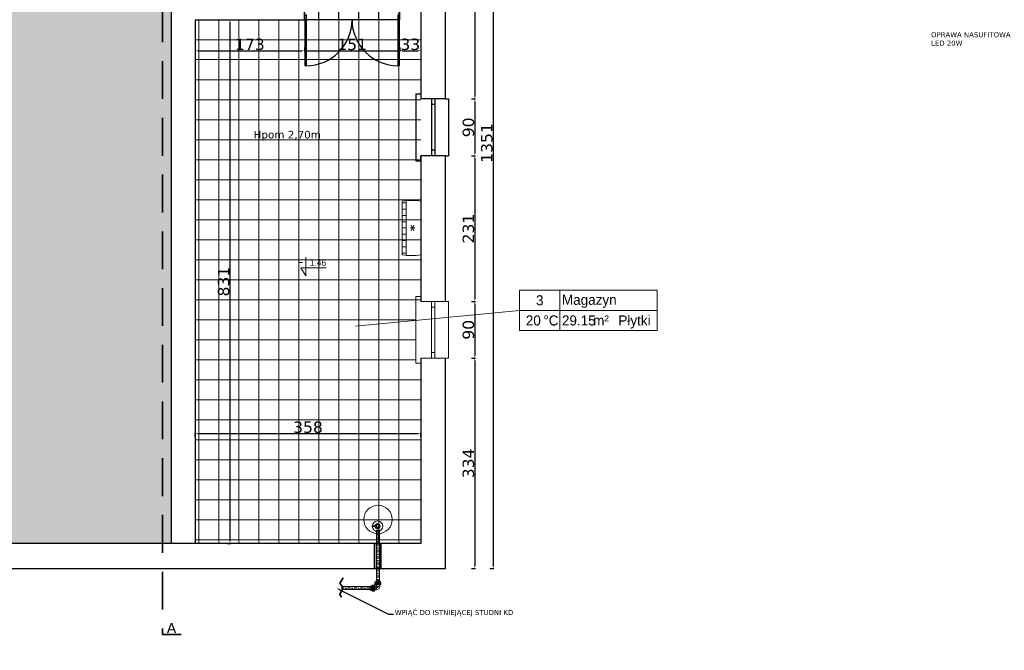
# Model space of a CAD drawing. Header units: centimetres. Extents: x -8592 to 21948, y -2033 to 10821.
# Tile 136 of 147: x 14638 to 16201, y -1953 to -953. Entities that reach past the tile are written whole.
import ezdxf
from ezdxf import colors
from ezdxf.entities.mleader import LeaderData, LeaderLine
from ezdxf.enums import TextEntityAlignment as Align
from ezdxf.math import Vec2, Vec3

# ---------------------------------------------------------------- set-up
doc = ezdxf.new("R2010")
doc.units = ezdxf.units.CM
doc.header["$LTSCALE"] = 10
doc.linetypes.add('DASHDOT', pattern=[1, 0.5, -0.25, 0, -0.25])
doc.linetypes.add('DASHED', pattern=[0.75, 0.5, -0.25])
doc.layers.get('0').update_dxf_attribs({"color": 254})
for name, color, linetype, lineweight in [('2DA_ALW', 116, 'Continuous', 15), ('2DA_WIN', 254, 'Continuous', 18), ('2DH_OBJ', 41, 'Continuous', 20), ('2DH_PRO_zw', 120, 'Continuous', 15), ('CP_DETAL', 33, 'Continuous', 18), ('nowe projktowane okna i drzwi', 161, 'Continuous', 25), ('obrys', 5, 'Continuous', 35), ('opis', 7, 'Continuous', 20), ('szraf', 253, 'Continuous', 15)]:
    doc.layers.add(name, color=color, linetype=linetype, lineweight=lineweight)
doc.layers.add('CP_AXISPEHD', color=153, linetype='DASHDOT')
doc.layers.add('CP_WIPEOUT', color=254, linetype='Continuous')
doc.styles.add('CP_ATTR', font='ARIAL.TTF')
doc.styles.add('CP_ISOTXT', font='cp_isocp.shx')
doc.styles.get("Standard").update_dxf_attribs({"font": 'verdana.ttf'})
doc.dimstyles.new('ISO-25', dxfattribs={"dimtxt": 12, "dimasz": 4, "dimexe": 1.25, "dimexo": 0.625, "dimtad": 1, "dimdec": 0, "dimtxsty": 'Standard', "dimcen": 5, "dimadec": 0, "dimazin": 0, "dimtfac": 1, "dimtdec": 0, "dimtmove": 0, "dimatfit": 3, "dimfxl": 5, "dimfxlon": 1, "dimarcsym": 0})

# ---------------------------------------------------------------- blocks, each defined once
blk = doc.blocks.new('2hpn_ppr000_0849_5hrsftz')
for p, q in [((-9.5, 3.1), (-9.5, -3.1)), ((-7.4, 3.1), (-9.5, 3.1)), ((-5.9, 4.8), (-7.4, 3.1)), ((-7.4, -3.1), (-7.4, 3.1)), ((-2.4, 4.8), (-5.9, 4.8)), ((-5.9, 4.8), (-5.9, -4.8)), ((-2.4, -4.8), (-2.4, 4.8)), ((-2.4, 2.8), (0.2, 2.8)), ((-1.8, 8.9), (-0.1, 10.4)), ((-1.8, 5.4), (-1.8, 8.9)), ((7.8, 8.9), (-1.8, 8.9)), ((-1.8, 5.4), (7.8, 5.4)), ((6.1, 12.5), (-0.1, 12.5)), ((-0.1, 10.4), (-0.1, 12.5)), ((-0.1, 10.4), (6.1, 10.4)), ((0.2, 5.4), (0.2, 2.8)), ((5.8, 5.4), (5.8, 2.8)), ((6.1, 10.4), (6.1, 12.5)), ((7.8, 8.9), (6.1, 10.4)), ((7.8, 5.4), (7.8, 8.9)), ((-7.4, -3.1), (-9.5, -3.1)), ((-5.9, -4.8), (-7.4, -3.1)), ((-2.4, -4.8), (-5.9, -4.8)), ((-2.4, -2.8), (0.2, -2.8))]:
    blk.add_line(p, q)
blk.add_arc((0.2, 2.8), 5.6, 270, 0)
at = {"layer": 'CP_AXISPEHD'}
for p, q in [((-9.5, 0), (0.2, 0)), ((3, 12.5), (3, 2.8))]:
    blk.add_line(p, q, dxfattribs=at)
blk.add_arc((0.2, 2.8), 2.8, 270, 0, dxfattribs=at)
at = {"layer": 'CP_DETAL'}
for p, q in [((-2.4, 3.2), (-5.9, 3.2)), ((-2.4, 1.6), (-5.9, 1.6)), ((-2.4, 0), (-5.9, 0)), ((-0.2, 8.9), (-0.2, 5.4)), ((1.4, 8.9), (1.4, 5.4)), ((3, 8.9), (3, 5.4)), ((4.6, 8.9), (4.6, 5.4)), ((6.2, 8.9), (6.2, 5.4)), ((-2.4, -1.6), (-5.9, -1.6)), ((-2.4, -3.2), (-5.9, -3.2))]:
    blk.add_line(p, q, dxfattribs=at)
at = {"linetype": 'ByBlock', "style": 'CP_ATTR', "flags": 9}
for tag in ['OTHER', 'WEIGHT', 'VOLTAGE', 'POWER', 'FLOW', 'TEMPERATURE', 'PN', 'DN', 'CHARACTER', 'ORDER-NO', 'PRODUCT-TYPE', 'ARTICLE', 'PRODUCER', 'NUMBER', 'GROUP', 'NAME']:
    blk.add_attdef(tag, text='', height=0.00005, rotation=270, dxfattribs=at).set_placement((-9.5, 0), align=Align.MIDDLE_LEFT)
blk.add_attdef('DIMS', text='', height=0.00005, dxfattribs=at).set_placement((-9.5, 0), align=Align.MIDDLE_LEFT)
blk = doc.blocks.new('*U1242')
for p, q in [((0, -2.5), (0, 2.5)), ((0, 2.5), (88.76, 2.5)), ((88.76, 2.5), (88.76, -2.5)), ((88.76, -2.5), (0, -2.5))]:
    blk.add_line(p, q)
at = {"layer": 'CP_AXISPEHD'}
blk.add_line((0, 0), (88.76, 0), dxfattribs=at)
at = {"style": 'CP_ATTR', "flags": 9}
for tag in ['NAME', 'PRODUCER', 'PRODUCT-TYPE', 'ARTICLE', 'FLOW', 'NUMBER', 'SYSTEM', 'FORM', 'SIZE', 'OTHER']:
    blk.add_attdef(tag, (0, 0), '', height=0.0001, dxfattribs=at)
blk = doc.blocks.new('*U1247')
for p, q in [((0, -2.5), (0, 2.5)), ((0, 2.5), (53.646, 2.5)), ((53.646, 2.5), (53.646, -2.5)), ((53.646, -2.5), (0, -2.5))]:
    blk.add_line(p, q)
at = {"layer": 'CP_AXISPEHD'}
blk.add_line((0, 0), (53.646, 0), dxfattribs=at)
at = {"style": 'CP_ATTR', "flags": 9}
for tag in ['NAME', 'PRODUCER', 'PRODUCT-TYPE', 'ARTICLE', 'FLOW', 'NUMBER', 'SYSTEM', 'FORM', 'SIZE', 'OTHER']:
    blk.add_attdef(tag, (0, 0), '', height=0.0001, dxfattribs=at)
blk = doc.blocks.new('Parch_d1510_213n_ju69ry')
for p, q in [((-72.9, -72.9), (-75, -72.9)), ((75, -72.9), (72.9, -72.9))]:
    blk.add_line(p, q)
blk.add_wipeout([(-75.5, 42.2), (75.5, 42.2), (75.5, -4), (-75.5, -4)]).dxf.layer = 'CP_WIPEOUT'
for p, q in [((-75.5, 38.2), (-75.5, 0)), ((75.5, 38.2), (75.5, 0)), ((-75.5, 8), (-72.9, 8)), ((-75.5, 8), (-75.5, 0)), ((-75.5, 0), (-72.9, 0)), ((-75.5, 0), (-75.5, 0)), ((-75, 0), (-75, -72.9)), ((-72.9, 8), (-72.9, 0)), ((-72.9, 0), (-72.9, -72.9)), ((72.9, 8), (75.5, 8)), ((72.9, 8), (72.9, 0)), ((72.9, 0), (72.9, -72.9)), ((72.9, 0), (75.5, 0)), ((75, 0), (75, -72.9)), ((75.5, 8), (75.5, 0)), ((75.5, 0), (75.5, 0))]:
    blk.add_line(p, q)
for centre, start, end in [((-72.9, 0), 270, 0), ((72.9, 0), 180, 270)]:
    blk.add_arc(centre, 72.9, start, end)
at = {"linetype": 'ByBlock', "style": 'CP_ATTR', "flags": 9}
for tag in ['OTHER', 'PRICE', 'WEIGHT', 'CHARACTER', 'ORDER-NO', 'PRODUCT-TYPE', 'ARTICLE', 'PRODUCER', 'NUMBER', 'GROUP', 'NAME']:
    blk.add_attdef(tag, text='', height=0.00005, dxfattribs=at).set_placement((-0.1, 0), align=Align.MIDDLE_LEFT)
blk = doc.blocks.new('2arch_d253s090000dan_fdnry25')
blk.add_wipeout([(-45, 44.2), (-45, 39.2), (-45, 39.2), (-45, 22.1), (-45, 22.1), (-45, 17.1), (-45, 0), (-53, 0), (-53, -8), (53, -8), (53, 0), (45, 0), (45, 17.1), (45, 22.1), (45, 22.1), (45, 39.2), (45, 39.2), (45, 44.2)]).dxf.layer = 'CP_WIPEOUT'
for p, q in [((-45, 39.2), (-45, 44.2)), ((-45, 44.2), (45, 44.2)), ((-45, 39.2), (-45, 22.1)), ((-45, 39.2), (-45, 39.2)), ((45, 39.2), (45, 44.2)), ((45, 39.2), (45, 39.2)), ((45, 39.2), (45, 22.1)), ((-45, 22.1), (45, 22.1)), ((-45, 22.1), (-45, 17.1)), ((-45, 17.1), (45, 17.1)), ((-45, 17.1), (-45, 0)), ((-36, 22.1), (-36, 17.1)), ((36, 22.1), (36, 17.1)), ((45, 22.1), (45, 17.1)), ((45, 17.1), (45, 0)), ((-53, 0), (-45, 0)), ((-53, -8), (-53, 0)), ((53, 0), (45, 0)), ((53, -8), (53, 0)), ((-53, -8), (53, -8))]:
    blk.add_line(p, q)
at = {"linetype": 'ByBlock', "style": 'CP_ATTR', "flags": 9}
for tag in ['OTHER', 'PRICE', 'WEIGHT', 'CHARACTER', 'ORDER-NO', 'PRODUCT-TYPE', 'ARTICLE', 'PRODUCER', 'NUMBER', 'GROUP', 'NAME']:
    blk.add_attdef(tag, text='', height=0.00005, dxfattribs=at).set_placement((-0.2, 0), align=Align.MIDDLE_LEFT)
blk = doc.blocks.new('2darn_star100')
for p, q in [((6.5, -3.8), (-6.5, 3.8)), ((-6.5, -3.8), (6.5, 3.8)), ((0, 7.5), (0, -7.5))]:
    blk.add_line(p, q)
blk = doc.blocks.new('2DARZ_100_zevasf8')
for p, q in [((-42.8, 0), (42.8, 0)), ((-40, 0), (-40, -6)), ((-30, 0), (-30, -6)), ((-20, 0), (-20, -6)), ((-10, 0), (-10, -6)), ((0, 0), (0, -6)), ((10, 0), (10, -6)), ((20, 0), (20, -6)), ((30, 0), (30, -6)), ((40, 0), (40, -6)), ((-43.4, -6), (43.4, -6)), ((-42.8, -29.5), (42.8, -29.5))]:
    blk.add_line(p, q)
for centre, start, end in [((65.5, -14.8), 172.243, 187.757), ((-65.5, -14.8), 352.243, 0), ((-65.5, -14.8), 0, 7.757)]:
    blk.add_arc(centre, 109.3, start, end)
at = {"xscale": 0.65555555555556, "yscale": 0.50826548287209}
blk.add_blockref('2darn_star100', (0, -16.3), dxfattribs=at)
at = {"linetype": 'ByBlock', "style": 'CP_ATTR', "flags": 9}
for tag, p in [('OTHER', (-9.2, -1.8)), ('WEIGHT', (-9.2, -1.8)), ('CHARACTER', (-9.2, -1.8)), ('ORDER-NO', (-9.2, -1.9)), ('PRODUCT-TYPE', (-9.2, -1.8)), ('ARTICLE', (-9.2, -1.8)), ('PRODUCER', (-9.2, -1.8)), ('NUMBER', (-9.2, -1.8)), ('GROUP', (-9.2, -1.8)), ('NAME', (-9.2, -1.8)), ('PRICE', (-9.2, -1.9))]:
    blk.add_attdef(tag, text='', height=0.005, dxfattribs=at).set_placement(p, align=Align.MIDDLE_LEFT)
blk = doc.blocks.new('2da_pok08A_5wgcmmn')
for p, q in [((-4, -2), (-4, 2)), ((-4, 2), (9.65, 2)), ((0, -2), (0, 2)), ((9.65, -2), (9.65, 2)), ((-4, 0), (9.65, 0)), ((-4, -2), (9.65, -2))]:
    blk.add_line(p, q)
at = {"linetype": 'ByBlock', "style": 'CP_ISOTXT'}
blk.add_attdef('NR', text='', height=1, dxfattribs=at).set_placement((-2, 1), align=Align.MIDDLE_CENTER)
blk.add_attdef('NAME', text='', height=1, dxfattribs=at).set_placement((0.2, 0.25), align=Align.BOTTOM_LEFT)
at = {"style": 'CP_ISOTXT', "flags": 1}
for tag, p in [('AIR_IN', (-0.757, 0.115)), ('AIR_OUT', (-0.73, 0.074)), ('HEIGHT', (-0.737, 0.156)), ('UNIT_AIR_IN', (-0.667, 0.357)), ('UNIT_HEATING', (-0.619, 0.422)), ('HEATING', (-0.528, 0.154)), ('LUX', (-0.565, 0.064)), ('UNIT_AIR_OUT', (-0.379, 0.359)), ('UNIT_LUX', (-0.347, 0.392)), ('UNIT_HEIGHT', (-0.31, 0.417))]:
    blk.add_attdef(tag, text='', height=0.025, dxfattribs=at).set_placement(p, align=Align.BOTTOM_CENTER)
at = {"linetype": 'ByBlock', "style": 'CP_ISOTXT'}
blk.add_attdef('TEMP', text='', height=1, dxfattribs=at).set_placement((-1.893, -1.5), align=Align.RIGHT)
blk.add_attdef('UNIT_TEMP', text='', height=1, dxfattribs=at).set_placement((-1.643, -1), align=Align.MIDDLE_LEFT)
for tag, p in [('AREA', (0.2, -0.5)), ('UNIT_AREA', (3.3, -0.5)), ('FLOOR_MAT', (5.8, -0.5))]:
    blk.add_attdef(tag, text='', height=1, dxfattribs=at).set_placement(p, align=Align.TOP_LEFT)
blk = doc.blocks.new('cpsar_sw_x003')
blk.add_line((-0.25, 0), (0.25, 0))
blk = doc.blocks.new('2da_wys01_zrv9hy7')
for p, q in [((0, 0), (0, 2.95)), ((-0.8, 1.3), (0, 0)), ((-0.8, 1.3), (3.2, 1.3))]:
    blk.add_line(p, q)
blk.add_blockref('cpsar_sw_x003', (-0.8, 2.1))
at = {"linetype": 'ByBlock', "style": 'CP_ISOTXT'}
for tag, p in [('VAL', (0.6, 1.6)), ('MARK', (0.6, 0))]:
    blk.add_attdef(tag, p, '', height=1, dxfattribs=at)
blk = doc.blocks.new('*D2159')
at = {"color": 0, "linetype": 'Continuous', "lineweight": -2}
for p, q in [((14916.7, -1614.3), (14916.7, -1608.1)), ((14920.7, -1609.3), (15270.7, -1609.3)), ((15274.7, -1614.3), (15274.7, -1608.1))]:
    blk.add_line(p, q, dxfattribs=at)
at = {"color": 0, "linetype": 'Continuous'}
for points in [[(14920.7, -1608.7), (14920.7, -1610), (14916.7, -1609.3)], [(15270.7, -1610), (15270.7, -1608.7), (15274.7, -1609.3)]]:
    blk.add_solid(points, dxfattribs=at)
at = {"layer": 'Defpoints', "color": 0, "linetype": 'Continuous'}
for p in [(15274.7, -1609.3), (15274.7, -1760.3), (14916.7, -1775.2)]:
    blk.add_point(p, dxfattribs=at)
at = {"color": 0, "linetype": 'Continuous', "insert": (15095.7, -1599.3), "char_height": 18, "attachment_point": 5}
blk.add_mtext('358', dxfattribs=at)
blk = doc.blocks.new('*D2160')
at = {"color": 0, "linetype": 'Continuous', "lineweight": -2}
for p, q in [((14966.8, -952.7), (14973.1, -952.7)), ((14971.8, -956.7), (14971.8, -1779.7)), ((14966.8, -1783.7), (14973.1, -1783.7))]:
    blk.add_line(p, q, dxfattribs=at)
at = {"color": 0, "linetype": 'Continuous'}
for points in [[(14972.5, -956.7), (14971.2, -956.7), (14971.8, -952.7)], [(14971.2, -1779.7), (14972.5, -1779.7), (14971.8, -1783.7)]]:
    blk.add_solid(points, dxfattribs=at)
at = {"layer": 'Defpoints', "color": 0, "linetype": 'Continuous'}
for p in [(14950.2, -952.7), (14954.2, -1783.7), (14971.8, -1783.7)]:
    blk.add_point(p, dxfattribs=at)
at = {"color": 0, "linetype": 'Continuous', "insert": (14961.8, -1368.2), "char_height": 18, "attachment_point": 5, "rotation": 90}
blk.add_mtext('831', dxfattribs=at)
blk = doc.blocks.new('*D2161')
at = {"color": 0, "linetype": 'Continuous', "lineweight": -2}
for p, q in [((14916.7, -996.8), (14916.7, -1003)), ((15090.1, -996.8), (15090.1, -1003)), ((14920.7, -1001.8), (15086.1, -1001.8))]:
    blk.add_line(p, q, dxfattribs=at)
at = {"color": 0, "linetype": 'Continuous'}
for points in [[(14920.7, -1001.1), (14920.7, -1002.4), (14916.7, -1001.8)], [(15086.1, -1002.4), (15086.1, -1001.1), (15090.1, -1001.8)]]:
    blk.add_solid(points, dxfattribs=at)
at = {"layer": 'Defpoints', "color": 0, "linetype": 'Continuous'}
for p in [(14916.7, -952.7), (15090.1, -952.7), (15090.1, -1001.8)]:
    blk.add_point(p, dxfattribs=at)
at = {"color": 0, "linetype": 'Continuous', "insert": (15003.4, -991.8), "char_height": 18, "attachment_point": 5}
blk.add_mtext('173', dxfattribs=at)
blk = doc.blocks.new('*D2162')
at = {"color": 0, "linetype": 'Continuous', "lineweight": -2}
for p, q in [((15090.1, -996.8), (15090.1, -1003)), ((15241.2, -996.8), (15241.2, -1003)), ((15094.1, -1001.8), (15237.2, -1001.8))]:
    blk.add_line(p, q, dxfattribs=at)
at = {"color": 0, "linetype": 'Continuous'}
for points in [[(15094.1, -1001.1), (15094.1, -1002.4), (15090.1, -1001.8)], [(15237.2, -1002.4), (15237.2, -1001.1), (15241.2, -1001.8)]]:
    blk.add_solid(points, dxfattribs=at)
at = {"layer": 'Defpoints', "color": 0, "linetype": 'Continuous'}
for p in [(15090.1, -952.7), (15241.2, -952.5), (15241.2, -1001.8)]:
    blk.add_point(p, dxfattribs=at)
at = {"color": 0, "linetype": 'Continuous', "insert": (15165.7, -991.9), "char_height": 18, "attachment_point": 5}
blk.add_mtext('151', dxfattribs=at)
blk = doc.blocks.new('*D2163')
at = {"color": 0, "linetype": 'Continuous', "lineweight": -2}
for p, q in [((15241.2, -996.8), (15241.2, -1003)), ((15274.7, -996.8), (15274.7, -1003)), ((15245.2, -1001.8), (15270.7, -1001.8))]:
    blk.add_line(p, q, dxfattribs=at)
at = {"color": 0, "linetype": 'Continuous'}
for points in [[(15245.2, -1001.1), (15245.2, -1002.4), (15241.2, -1001.8)], [(15270.7, -1002.4), (15270.7, -1001.1), (15274.7, -1001.8)]]:
    blk.add_solid(points, dxfattribs=at)
at = {"layer": 'Defpoints', "color": 0, "linetype": 'Continuous'}
for p in [(15241.2, -952.5), (15274.7, -952.5), (15274.7, -1001.8)]:
    blk.add_point(p, dxfattribs=at)
at = {"color": 0, "linetype": 'Continuous', "insert": (15258, -991.8), "char_height": 18, "attachment_point": 5}
blk.add_mtext('33', dxfattribs=at)
blk = doc.blocks.new('*D2175')
at = {"color": 0, "linetype": 'Continuous', "lineweight": -2}
for p, q in [((15355.3, -748.1), (15361.6, -748.1)), ((15360.3, -752.1), (15360.3, -1074.4)), ((15355.3, -1078.4), (15361.6, -1078.4))]:
    blk.add_line(p, q, dxfattribs=at)
at = {"color": 0, "linetype": 'Continuous'}
for points in [[(15361, -752.1), (15359.7, -752.1), (15360.3, -748.1)], [(15359.7, -1074.4), (15361, -1074.4), (15360.3, -1078.4)]]:
    blk.add_solid(points, dxfattribs=at)
at = {"layer": 'Defpoints', "color": 0, "linetype": 'Continuous'}
for p in [(15316.4, -748.1), (15318.9, -1078.4), (15360.3, -1078.4)]:
    blk.add_point(p, dxfattribs=at)
at = {"color": 0, "linetype": 'Continuous', "insert": (15350.3, -913.2), "char_height": 18, "attachment_point": 5, "rotation": 90}
blk.add_mtext('330', dxfattribs=at)
blk = doc.blocks.new('*D2176')
at = {"color": 0, "linetype": 'Continuous', "lineweight": -2}
for p, q in [((15355.3, -1078.4), (15361.6, -1078.4)), ((15360.3, -1082.4), (15360.3, -1164.4)), ((15355.3, -1168.4), (15361.6, -1168.4))]:
    blk.add_line(p, q, dxfattribs=at)
at = {"color": 0, "linetype": 'Continuous'}
for points in [[(15361, -1082.4), (15359.7, -1082.4), (15360.3, -1078.4)], [(15359.7, -1164.4), (15361, -1164.4), (15360.3, -1168.4)]]:
    blk.add_solid(points, dxfattribs=at)
at = {"layer": 'Defpoints', "color": 0, "linetype": 'Continuous'}
for p in [(15318.9, -1078.4), (15318.9, -1168.4), (15360.3, -1168.4)]:
    blk.add_point(p, dxfattribs=at)
at = {"color": 0, "linetype": 'Continuous', "insert": (15350.3, -1123.4), "char_height": 18, "attachment_point": 5, "rotation": 90}
blk.add_mtext('90', dxfattribs=at)
blk = doc.blocks.new('*D2177')
at = {"color": 0, "linetype": 'Continuous', "lineweight": -2}
for p, q in [((15355.3, -1168.4), (15361.6, -1168.4)), ((15360.3, -1172.4), (15360.3, -1395.6)), ((15355.3, -1399.6), (15361.6, -1399.6))]:
    blk.add_line(p, q, dxfattribs=at)
at = {"color": 0, "linetype": 'Continuous'}
for points in [[(15361, -1172.4), (15359.7, -1172.4), (15360.3, -1168.4)], [(15359.7, -1395.6), (15361, -1395.6), (15360.3, -1399.6)]]:
    blk.add_solid(points, dxfattribs=at)
at = {"layer": 'Defpoints', "color": 0, "linetype": 'Continuous'}
for p in [(15318.9, -1168.4), (15318.9, -1399.6), (15360.3, -1399.6)]:
    blk.add_point(p, dxfattribs=at)
at = {"color": 0, "linetype": 'Continuous', "insert": (15350.3, -1284), "char_height": 18, "attachment_point": 5, "rotation": 90}
blk.add_mtext('231', dxfattribs=at)
blk = doc.blocks.new('*D2178')
at = {"color": 0, "linetype": 'Continuous', "lineweight": -2}
for p, q in [((15355.3, -1399.6), (15361.6, -1399.6)), ((15360.3, -1403.6), (15360.3, -1485.6)), ((15355.3, -1489.6), (15361.6, -1489.6))]:
    blk.add_line(p, q, dxfattribs=at)
at = {"color": 0, "linetype": 'Continuous'}
for points in [[(15361, -1403.6), (15359.7, -1403.6), (15360.3, -1399.6)], [(15359.7, -1485.6), (15361, -1485.6), (15360.3, -1489.6)]]:
    blk.add_solid(points, dxfattribs=at)
at = {"layer": 'Defpoints', "color": 0, "linetype": 'Continuous'}
for p in [(15318.9, -1399.6), (15318.9, -1489.6), (15360.3, -1489.6)]:
    blk.add_point(p, dxfattribs=at)
at = {"color": 0, "linetype": 'Continuous', "insert": (15350.3, -1444.6), "char_height": 18, "attachment_point": 5, "rotation": 90}
blk.add_mtext('90', dxfattribs=at)
blk = doc.blocks.new('*D2179')
at = {"color": 0, "linetype": 'Continuous', "lineweight": -2}
for p, q in [((15355.3, -1489.6), (15361.6, -1489.6)), ((15360.3, -1493.6), (15360.3, -1819.6)), ((15355.3, -1823.6), (15361.6, -1823.6))]:
    blk.add_line(p, q, dxfattribs=at)
at = {"color": 0, "linetype": 'Continuous'}
for points in [[(15361, -1493.6), (15359.7, -1493.6), (15360.3, -1489.6)], [(15359.7, -1819.6), (15361, -1819.6), (15360.3, -1823.6)]]:
    blk.add_solid(points, dxfattribs=at)
at = {"layer": 'Defpoints', "color": 0, "linetype": 'Continuous'}
for p in [(15318.9, -1489.6), (15318.9, -1823.6), (15360.3, -1823.6)]:
    blk.add_point(p, dxfattribs=at)
at = {"color": 0, "linetype": 'Continuous', "insert": (15350.3, -1656.6), "char_height": 18, "attachment_point": 5, "rotation": 90}
blk.add_mtext('334', dxfattribs=at)
blk = doc.blocks.new('*D2180')
at = {"color": 0, "linetype": 'Continuous', "lineweight": -2}
for p, q in [((15384.5, -472.7), (15390.8, -472.7)), ((15389.5, -476.7), (15389.5, -1819.6)), ((15384.5, -1823.6), (15390.8, -1823.6))]:
    blk.add_line(p, q, dxfattribs=at)
at = {"color": 0, "linetype": 'Continuous'}
for points in [[(15390.2, -476.7), (15388.8, -476.7), (15389.5, -472.7)], [(15388.8, -1819.6), (15390.2, -1819.6), (15389.5, -1823.6)]]:
    blk.add_solid(points, dxfattribs=at)
at = {"layer": 'Defpoints', "color": 0, "linetype": 'Continuous'}
for p in [(15313.9, -472.7), (15313.9, -1823.6), (15389.5, -1823.6)]:
    blk.add_point(p, dxfattribs=at)
at = {"color": 0, "linetype": 'Continuous', "insert": (15379.5, -1148.2), "char_height": 18, "attachment_point": 5, "rotation": 90}
blk.add_mtext('1351', dxfattribs=at)

msp = doc.modelspace()

# ---------------------------------------------------------------- hatches: boundary and pattern name
at = {"layer": 'szraf', "transparency": 33554574}
h = msp.add_hatch(dxfattribs=at)
h.set_pattern_fill('ANGLE', color=253, scale=3)
h.set_pattern_definition([(0, (8885.06, 0), (0, 20.955), [15.24, -5.715]), (90, (8885.06, 0), (-20.955, 1e-15), [15.24, -5.715])])
h.paths.add_polyline_path([(14878.7, -1783.6), (14878.7, -512.7), (13579.3, -512.7), (13579.3, -1783.6)])

# ---------------------------------------------------------------- linework, layer by layer
at = {"color": 7, "linetype": 'Continuous', "lineweight": 13, "transparency": 33554687}
for p, q in [((14922.5, -1783.7), (14922.5, -952.8)), ((14954.2, -1783.7), (14954.2, -952.8)), ((14986, -1783.7), (14986, -952.7)), ((15017.8, -1783.7), (15017.8, -952.7)), ((15049.5, -1783.7), (15049.5, -952.7)), ((15081.2, -1783.7), (15081.2, -952.7)), ((15274.7, -1047.8), (14916.7, -1047.8)), ((15274.7, -1206.5), (14916.7, -1206.5)), ((15274.7, -1238.3), (14916.7, -1238.3)), ((15274.7, -1270), (14916.7, -1270)), ((15274.7, -1301.8), (14916.7, -1301.8)), ((15274.7, -1333.5), (14916.7, -1333.5)), ((15274.7, -1365.3), (14916.7, -1365.3)), ((15274.7, -1524), (14916.7, -1524)), ((15274.7, -1555.8), (14916.7, -1555.8)), ((15274.7, -1587.5), (14916.7, -1587.5)), ((15274.7, -1619.3), (14916.7, -1619.3)), ((15274.7, -1651), (14916.7, -1651)), ((15274.7, -1682.8), (14916.7, -1682.8)), ((15274.7, -1714.5), (14916.7, -1714.5)), ((15274.7, -1746.3), (14916.7, -1746.3)), ((15274.7, -1778), (14916.7, -1778))]:
    msp.add_line(p, q, dxfattribs=at)
at = {"color": 6, "linetype": 'DASHED', "lineweight": 35, "ltscale": 12}
msp.add_lwpolyline([(14959.4, -132.4), (14929.4, -132.4), (14929.4, -568.4), (14864.5, -568.4), (14864.5, -1927.9), (14894.5, -1927.9)], dxfattribs=at)
at = {"layer": 'obrys', "color": 0, "lineweight": 30}
for points in [[(13540.1, -472.7), (13540.1, -1823.6), (15313.9, -1823.6), (15313.9, -472.7), (13540.1, -472.7)], [(13579.3, -512.7), (15274.7, -512.7), (15274.7, -1783.6), (13579.3, -1783.6), (13579.3, -512.7)], [(14878.7, -512.7), (14878.7, -1783.6)], [(14878.7, -512.7), (14878.7, -952.7)], [(15136.7, -916.2), (15136.7, -952.7), (15121.9, -952.7)], [(14916.7, -952.7), (14916.7, -1783.6)], [(14916.7, -952.7), (15121.9, -952.7)], [(15274.7, -1148.2), (15274.7, -1148.2), (15313.9, -1148.2)], [(15274.7, -1485.6), (15274.7, -1485.6), (15313.9, -1485.6)]]:
    msp.add_lwpolyline(points, dxfattribs=at)
at = {"layer": 'obrys', "color": 1, "lineweight": 20}
msp.add_lwpolyline([(15090.1, -914.7), (15136.7, -914.7), (15136.7, -952.7), (15090.1, -952.7)], close=True, dxfattribs=at)
at = {"layer": 'obrys', "color": 0, "lineweight": 20}
msp.add_lwpolyline([(15274.7, -1399.6), (15313.9, -1399.6)], dxfattribs=at)
at = {"layer": 'obrys', "color": 2, "lineweight": 20}
msp.add_lwpolyline([(15198.6, -1755.6), (15201.5, -1755.6), (15201.5, -1756.7), (15198.6, -1756.7)], close=True, dxfattribs=at)
at = {"layer": 'obrys', "color": 2, "lineweight": 25}
msp.add_lwpolyline([(15203.3, -1753.7), (15209, -1753.9), (15206.1, -1760), (15203.3, -1753.7)], dxfattribs=at)
at = {"layer": 'obrys', "color": 4}
msp.add_lwpolyline([(15201.4, -1783.6), (15211.5, -1783.6), (15211.5, -1823.6), (15201.4, -1823.6)], close=True, dxfattribs=at)
msp.add_lwpolyline([(15151.6, -1838.3), (15146.2, -1846.5), (15150, -1851.9), (15150, -1856.9), (15146.1, -1864.5), (15148.9, -1868.8)], dxfattribs=at)
at = {"layer": 'obrys', "color": 13, "lineweight": 20}
msp.add_circle((15206.7, -1745.6), 22.6, dxfattribs=at)
at = {"layer": 'obrys', "color": 2, "lineweight": 20}
for radius in [8.34, 3.98]:
    msp.add_circle((15206.1, -1756.3), radius, dxfattribs=at)

# ---------------------------------------------------------------- block references
at = {"layer": '2DA_ALW'}
for name, p, xscale, yscale, zscale, values in [('2da_wys01_zrv9hy7', (15092.5, -1359.1), 10, 10, 10, {'VAL': '1.46'}), ('2da_pok08A_5wgcmmn', (15495.5, -1413.8), 16, 16, 16, {'FLOOR_MAT': 'Płytki ', 'TEMP': '20', 'NR': '3', 'UNIT_TEMP': '%%dC', 'NAME': 'Magazyn ', 'AREA': '29.15', 'UNIT_AREA': 'm²'})]:
    msp.add_blockref(name, p, dxfattribs=dict(at, xscale=xscale, yscale=yscale, zscale=zscale)).add_auto_attribs(values)
at = {"layer": '2DH_OBJ', "lineweight": 18, "rotation": 90}
msp.add_blockref('2DARZ_100_zevasf8', (15245.3, -1283.1), dxfattribs=at)
at = {"layer": '2DH_PRO_zw'}
for name, p, rotation in [('*U1242', (15206.7, -1762.7), 270), ('*U1247', (15203.7, -1854.4), 180)]:
    msp.add_blockref(name, p, dxfattribs=dict(at, rotation=rotation))
at = {"layer": '2DH_PRO_zw', "yscale": -1, "rotation": 270}
msp.add_blockref('2hpn_ppr000_0849_5hrsftz', (15206.7, -1851.4), dxfattribs=at)

# ---------------------------------------------------------------- texts
at = {"color": 1, "linetype": 'Continuous', "attachment_point": 1}
for s, insert, char_height, width in [('{\\fVerdana|b0|i0|c238|p34;Hpom 2,70m}', (15009.3, -1129), 12, 123.614), ('A', (14871.6, -1909.8), 16, 34.275)]:
    msp.add_mtext(s, dxfattribs=dict(at, insert=insert, char_height=char_height, width=width))
at = {"layer": 'opis', "linetype": 'Continuous', "insert": (16084.6, -972.4), "char_height": 8, "width": 133.278, "attachment_point": 1}
msp.add_mtext('{\\fVerdana|b0|i0|c238|p34;OPRAWA NASUFITOWA   LED 20W}', dxfattribs=at)

# ---------------------------------------------------------------- dimensions: what is measured, and where the dimension line sits
at = {"color": 130, "linetype": 'Continuous'}
dim = msp.add_linear_dim(base=(14971.8, -1783.7), p1=(14950.2, -952.7), p2=(14954.2, -1783.7), angle=90, dimstyle='ISO-25', override={"dimtxt": 18}, dxfattribs=at)
dim.commit()
dim.dimension.update_dxf_attribs({"geometry": '*D2160', "text_midpoint": (14961.8, -1368.2)})
dim = msp.add_linear_dim(base=(15274.7, -1609.3), p1=(14916.7, -1775.2), p2=(15274.7, -1760.3), dimstyle='ISO-25', override={"dimtxt": 18}, dxfattribs=at)
dim.commit()
dim.dimension.update_dxf_attribs({"geometry": '*D2159', "text_midpoint": (15095.7, -1599.3)})

# ---------------------------------------------------------------- leaders
at = {"layer": 'opis', "linetype": 'Continuous'}
ml = msp.add_multileader_mtext('Standard', dxfattribs=at)
ml.set_content('{\\fVerdana|b0|i0|c238|p34;WPIĄĆ DO ISTNIEJĄCEJ STUDNI KD}')
ml.set_leader_properties(linetype='ByLayer')
ml.build(insert=Vec2(0, 0))
ml.multileader.update_dxf_attribs({"text_right_attachment_type": 6})
ctx = ml.context
ctx.base_point, ctx.char_height, ctx.plane_origin = Vec3(15231.4, -1895.8), 8, Vec3(15140.3, -1854.4)
ctx.right_attachment = 6
notes = []
notes.append((ctx, [(0, (1, 1, 0), (15223.4, -1895.8), (1, 0), 8, [(0, [(15140.3, -1854.4)], 0, [])])]))
ctx.mtext.insert, ctx.mtext.flow_direction = Vec3(15233.4, -1889.2), 5
for ctx, leaders in notes:
    for number, flags, end, landing, length, lines in leaders:
        leader = LeaderData()
        leader.index, (leader.has_last_leader_line, leader.has_dogleg_vector, leader.attachment_direction) = number, flags
        leader.last_leader_point, leader.dogleg_vector, leader.dogleg_length = Vec3(end), Vec3(landing), length
        for number, points, colour, breaks in lines:
            line = LeaderLine()
            line.index, line.vertices, line.color, line.breaks = number, Vec3.list(points), colors.encode_raw_color(colour), breaks
            leader.lines.append(line)
        ctx.leaders.append(leader)

# ---------------------------------------------------------------- next in the draw order: block references
at = {"layer": '2DA_WIN', "rotation": 270}
msp.add_blockref('2arch_d253s090000dan_fdnry25', (15274.7, -1444.6), dxfattribs=at)
at = {"layer": 'nowe projktowane okna i drzwi', "lineweight": 13}
msp.add_blockref('Parch_d1510_213n_ju69ry', (15165.6, -952.7), dxfattribs=at)
at = {"layer": 'nowe projktowane okna i drzwi', "rotation": 270}
msp.add_blockref('2arch_d253s090000dan_fdnry25', (15274.7, -1123.4), dxfattribs=at)

# ---------------------------------------------------------------- next in the draw order: hatches: boundary and pattern name
at = {"linetype": 'Continuous', "transparency": 33554687}
h = msp.add_hatch(dxfattribs=at)
h.set_pattern_fill('ANSI37', scale=10, angle=45)
h.paths.add_polyline_path([(15090.1, -914.5), (15239.8, -914.5), (15239.8, -952.7), (15090.1, -952.7)])

# ---------------------------------------------------------------- next in the draw order: linework, layer by layer
at = {"color": 7, "linetype": 'Continuous', "lineweight": 13, "transparency": 33554687}
for p, q in [((15113, -1783.7), (15113, -952.7)), ((15144.8, -1783.7), (15144.8, -952.7)), ((15176.5, -1783.7), (15176.5, -952.7)), ((15208.2, -1783.7), (15208.2, -952.7)), ((15240, -1783.7), (15240, -952.6)), ((15274.7, -984.3), (14916.7, -984.3)), ((15274.7, -1016), (14916.7, -1016)), ((15274.7, -1079.5), (14916.7, -1079.5)), ((15274.7, -1111.3), (14916.7, -1111.3)), ((15274.7, -1143), (14916.7, -1143)), ((15274.7, -1174.8), (14916.7, -1174.8)), ((15274.7, -1397), (14916.7, -1397)), ((15265.8, -1428.8), (14916.7, -1428.8)), ((15265.8, -1460.5), (14916.7, -1460.5)), ((15265.8, -1492.3), (14916.7, -1492.3))]:
    msp.add_line(p, q, dxfattribs=at)
at = {"color": 1, "linetype": 'Continuous'}
msp.add_lwpolyline([(15090.1, -914.5), (15239.8, -914.5), (15239.8, -952.7), (15090.1, -952.7)], close=True, dxfattribs=at)
at = {"layer": '2DA_ALW'}
msp.add_lwpolyline([(15431.5, -1413.8), (15171.2, -1438.8)], dxfattribs=at)

# ---------------------------------------------------------------- next in the draw order: dimensions: what is measured, and where the dimension line sits
at = {"color": 130, "linetype": 'Continuous'}
for base, p1, p2, override, picture, middle in [((15389.5, -1823.6), (15313.9, -472.7), (15313.9, -1823.6), {"dimtxt": 18}, '*D2180', (15379.5, -1148.2)), ((15360.3, -1078.4), (15316.4, -748.1), (15318.9, -1078.4), {"dimtxt": 18, "dimtmove": 1}, '*D2175', (15350.3, -913.2)), ((15360.3, -1168.4), (15318.9, -1078.4), (15318.9, -1168.4), {"dimtxt": 18, "dimtmove": 1}, '*D2176', (15350.3, -1123.4)), ((15360.3, -1399.6), (15318.9, -1168.4), (15318.9, -1399.6), {"dimtxt": 18, "dimtmove": 1}, '*D2177', (15350.3, -1284)), ((15360.3, -1489.6), (15318.9, -1399.6), (15318.9, -1489.6), {"dimtxt": 18, "dimtmove": 1}, '*D2178', (15350.3, -1444.6)), ((15360.3, -1823.6), (15318.9, -1489.6), (15318.9, -1823.6), {"dimtxt": 18, "dimtmove": 1}, '*D2179', (15350.3, -1656.6))]:
    dim = msp.add_linear_dim(base=base, p1=p1, p2=p2, angle=90, dimstyle='ISO-25', override=override, dxfattribs=at)
    dim.commit()
    dim.dimension.update_dxf_attribs({"geometry": picture, "text_midpoint": middle})
for base, p1, p2, override, picture, middle in [((15090.1, -1001.8), (14916.7, -952.7), (15090.1, -952.7), {"dimtxt": 18}, '*D2161', (15003.4, -991.8)), ((15241.2, -1001.8), (15090.1, -952.7), (15241.2, -952.5), {"dimtxt": 18, "dimtmove": 1}, '*D2162', (15165.7, -991.9)), ((15274.709, -1001.7755), (15241.2119, -952.541), (15274.709, -952.541), {"dimtxt": 18, "dimtmove": 1}, '*D2163', (15257.9605, -991.7757))]:
    dim = msp.add_linear_dim(base=base, p1=p1, p2=p2, dimstyle='ISO-25', override=override, dxfattribs=at)
    dim.commit()
    dim.dimension.update_dxf_attribs({"geometry": picture, "text_midpoint": middle})

doc.saveas('drawing.dxf')
